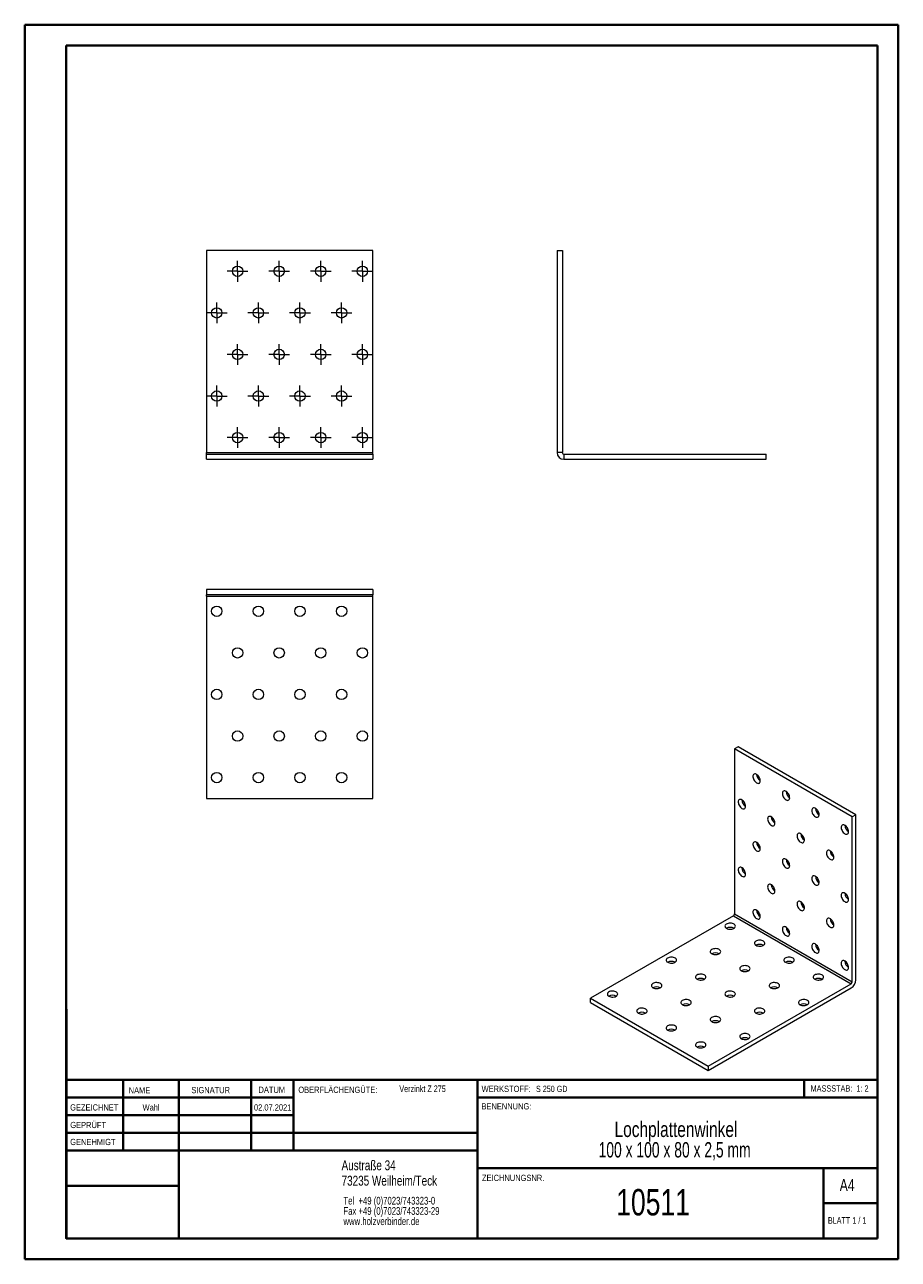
# Model space of a CAD drawing. Header units: millimetres. Extents: x 0 to 210, y 0 to 297.
import ezdxf

# ---------------------------------------------------------------- set-up
doc = ezdxf.new("R2010")
doc.units = ezdxf.units.MM
doc.styles.add('SLDTEXTSTYLE0', font='TXT', dxfattribs={"width": 0.75})
doc.styles.add('SLDTEXTSTYLE1', font='TXT', dxfattribs={"width": 0.681818})
doc.styles.add('SLDTEXTSTYLE2', font='TXT', dxfattribs={"width": 0.7})
doc.styles.add('SLDTEXTSTYLE3', font='TXT', dxfattribs={"width": 0.6875})
doc.styles.add('SLDTEXTSTYLE4', font='TXT', dxfattribs={"width": 0.673913})

# ---------------------------------------------------------------- blocks, each defined once
blk = doc.blocks.new('SW_NOTE_0')
at = {"color": 0, "linetype": 'Continuous', "lineweight": 0, "char_height": 1.8521, "attachment_point": 1, "style": 'SLDTEXTSTYLE0'}
for s, insert in [('Tel  +49 (0)7023/743323-0', (0, 2.39)), ('Fax +49 (0)7023/743323-29', (0, -0.08)), ('www.holzverbinder.de', (0, -2.55))]:
    blk.add_mtext(s, dxfattribs=dict(at, insert=insert))
blk = doc.blocks.new('SW_NOTE_1')
at = {"color": 0, "linetype": 'Continuous', "lineweight": 0, "char_height": 3.7042, "attachment_point": 2}
for s, insert, style in [('Lochplattenwinkel', (21.65, 4.77), 'SLDTEXTSTYLE0'), ('100 x 100 x 80 x 2,5 mm', (21.32, -0.16), 'SLDTEXTSTYLE4')]:
    blk.add_mtext(s, dxfattribs=dict(at, insert=insert, style=style))
blk = doc.blocks.new('SW_CENTERMARKSYMBOL_0')
at = {"color": 0, "linetype": 'Continuous', "lineweight": 0}
for p, q in [((-1.25, 0), (-2.5, 0)), ((0, 0), (-1.25, 0)), ((0, 1.25), (0, 2.5)), ((0, 0), (0, 1.25)), ((0, 0), (0, -1.25)), ((0, 0), (1.25, 0)), ((1.25, 0), (2.5, 0)), ((0, -1.25), (0, -2.5))]:
    blk.add_line(p, q, dxfattribs=at)
blk = doc.blocks.new('SW_CENTERMARKSYMBOL_1')
at = {"color": 0, "linetype": 'Continuous', "lineweight": 0}
for p, q in [((-1.25, 0), (-2.5, 0)), ((0, 0), (-1.25, 0)), ((0, 1.25), (0, 2.5)), ((0, 0), (0, 1.25)), ((0, 0), (0, -1.25)), ((0, 0), (1.25, 0)), ((1.25, 0), (2.5, 0)), ((0, -1.25), (0, -2.5))]:
    blk.add_line(p, q, dxfattribs=at)
blk = doc.blocks.new('SW_CENTERMARKSYMBOL_2')
at = {"color": 0, "linetype": 'Continuous', "lineweight": 0}
for p, q in [((-1.25, 0), (-2.5, 0)), ((0, 0), (-1.25, 0)), ((0, 1.25), (0, 2.5)), ((0, 0), (0, 1.25)), ((0, 0), (0, -1.25)), ((0, 0), (1.25, 0)), ((1.25, 0), (2.5, 0)), ((0, -1.25), (0, -2.5))]:
    blk.add_line(p, q, dxfattribs=at)
blk = doc.blocks.new('SW_CENTERMARKSYMBOL_3')
at = {"color": 0, "linetype": 'Continuous', "lineweight": 0}
for p, q in [((-1.25, 0), (-2.5, 0)), ((0, 0), (-1.25, 0)), ((0, 1.25), (0, 2.5)), ((0, 0), (0, 1.25)), ((0, 0), (0, -1.25)), ((0, 0), (1.25, 0)), ((1.25, 0), (2.5, 0)), ((0, -1.25), (0, -2.5))]:
    blk.add_line(p, q, dxfattribs=at)
blk = doc.blocks.new('SW_CENTERMARKSYMBOL_4')
at = {"color": 0, "linetype": 'Continuous', "lineweight": 0}
for p, q in [((-1.25, 0), (-2.5, 0)), ((0, 0), (-1.25, 0)), ((0, 1.25), (0, 2.5)), ((0, 0), (0, 1.25)), ((0, 0), (0, -1.25)), ((0, 0), (1.25, 0)), ((1.25, 0), (2.5, 0)), ((0, -1.25), (0, -2.5))]:
    blk.add_line(p, q, dxfattribs=at)
blk = doc.blocks.new('SW_CENTERMARKSYMBOL_5')
at = {"color": 0, "linetype": 'Continuous', "lineweight": 0}
for p, q in [((-1.25, 0), (-2.5, 0)), ((0, 0), (-1.25, 0)), ((0, 1.25), (0, 2.5)), ((0, 0), (0, 1.25)), ((0, 0), (0, -1.25)), ((0, 0), (1.25, 0)), ((1.25, 0), (2.5, 0)), ((0, -1.25), (0, -2.5))]:
    blk.add_line(p, q, dxfattribs=at)
blk = doc.blocks.new('SW_CENTERMARKSYMBOL_6')
at = {"color": 0, "linetype": 'Continuous', "lineweight": 0}
for p, q in [((-1.25, 0), (-2.5, 0)), ((0, 0), (-1.25, 0)), ((0, 1.25), (0, 2.5)), ((0, 0), (0, 1.25)), ((0, 0), (0, -1.25)), ((0, 0), (1.25, 0)), ((1.25, 0), (2.5, 0)), ((0, -1.25), (0, -2.5))]:
    blk.add_line(p, q, dxfattribs=at)
blk = doc.blocks.new('SW_CENTERMARKSYMBOL_7')
at = {"color": 0, "linetype": 'Continuous', "lineweight": 0}
for p, q in [((-1.25, 0), (-2.5, 0)), ((0, 0), (-1.25, 0)), ((0, 1.25), (0, 2.5)), ((0, 0), (0, 1.25)), ((0, 0), (0, -1.25)), ((0, 0), (1.25, 0)), ((1.25, 0), (2.5, 0)), ((0, -1.25), (0, -2.5))]:
    blk.add_line(p, q, dxfattribs=at)
blk = doc.blocks.new('SW_CENTERMARKSYMBOL_8')
at = {"color": 0, "linetype": 'Continuous', "lineweight": 0}
for p, q in [((-1.25, 0), (-2.5, 0)), ((0, 0), (-1.25, 0)), ((0, 1.25), (0, 2.5)), ((0, 0), (0, 1.25)), ((0, 0), (0, -1.25)), ((0, 0), (1.25, 0)), ((1.25, 0), (2.5, 0)), ((0, -1.25), (0, -2.5))]:
    blk.add_line(p, q, dxfattribs=at)
blk = doc.blocks.new('SW_CENTERMARKSYMBOL_9')
at = {"color": 0, "linetype": 'Continuous', "lineweight": 0}
for p, q in [((-1.25, 0), (-2.5, 0)), ((0, 0), (-1.25, 0)), ((0, 1.25), (0, 2.5)), ((0, 0), (0, 1.25)), ((0, 0), (0, -1.25)), ((0, 0), (1.25, 0)), ((1.25, 0), (2.5, 0)), ((0, -1.25), (0, -2.5))]:
    blk.add_line(p, q, dxfattribs=at)
blk = doc.blocks.new('SW_CENTERMARKSYMBOL_10')
at = {"color": 0, "linetype": 'Continuous', "lineweight": 0}
for p, q in [((-1.25, 0), (-2.5, 0)), ((0, 0), (-1.25, 0)), ((0, 1.25), (0, 2.5)), ((0, 0), (0, 1.25)), ((0, 0), (0, -1.25)), ((0, 0), (1.25, 0)), ((1.25, 0), (2.5, 0)), ((0, -1.25), (0, -2.5))]:
    blk.add_line(p, q, dxfattribs=at)
blk = doc.blocks.new('SW_CENTERMARKSYMBOL_11')
at = {"color": 0, "linetype": 'Continuous', "lineweight": 0}
for p, q in [((-1.25, 0), (-2.5, 0)), ((0, 0), (-1.25, 0)), ((0, 1.25), (0, 2.5)), ((0, 0), (0, 1.25)), ((0, 0), (0, -1.25)), ((0, 0), (1.25, 0)), ((1.25, 0), (2.5, 0)), ((0, -1.25), (0, -2.5))]:
    blk.add_line(p, q, dxfattribs=at)
blk = doc.blocks.new('SW_CENTERMARKSYMBOL_12')
at = {"color": 0, "linetype": 'Continuous', "lineweight": 0}
for p, q in [((-1.25, 0), (-2.5, 0)), ((0, 0), (-1.25, 0)), ((0, 1.25), (0, 2.5)), ((0, 0), (0, 1.25)), ((0, 0), (0, -1.25)), ((0, 0), (1.25, 0)), ((1.25, 0), (2.5, 0)), ((0, -1.25), (0, -2.5))]:
    blk.add_line(p, q, dxfattribs=at)
blk = doc.blocks.new('SW_CENTERMARKSYMBOL_13')
at = {"color": 0, "linetype": 'Continuous', "lineweight": 0}
for p, q in [((-1.25, 0), (-2.5, 0)), ((0, 0), (-1.25, 0)), ((0, 1.25), (0, 2.5)), ((0, 0), (0, 1.25)), ((0, 0), (0, -1.25)), ((0, 0), (1.25, 0)), ((1.25, 0), (2.5, 0)), ((0, -1.25), (0, -2.5))]:
    blk.add_line(p, q, dxfattribs=at)
blk = doc.blocks.new('SW_CENTERMARKSYMBOL_14')
at = {"color": 0, "linetype": 'Continuous', "lineweight": 0}
for p, q in [((-1.25, 0), (-2.5, 0)), ((0, 0), (-1.25, 0)), ((0, 1.25), (0, 2.5)), ((0, 0), (0, 1.25)), ((0, 0), (0, -1.25)), ((0, 0), (1.25, 0)), ((1.25, 0), (2.5, 0)), ((0, -1.25), (0, -2.5))]:
    blk.add_line(p, q, dxfattribs=at)
blk = doc.blocks.new('SW_CENTERMARKSYMBOL_15')
at = {"color": 0, "linetype": 'Continuous', "lineweight": 0}
for p, q in [((-1.25, 0), (-2.5, 0)), ((0, 0), (-1.25, 0)), ((0, 1.25), (0, 2.5)), ((0, 0), (0, 1.25)), ((0, 0), (0, -1.25)), ((0, 0), (1.25, 0)), ((1.25, 0), (2.5, 0)), ((0, -1.25), (0, -2.5))]:
    blk.add_line(p, q, dxfattribs=at)
blk = doc.blocks.new('SW_CENTERMARKSYMBOL_16')
at = {"color": 0, "linetype": 'Continuous', "lineweight": 0}
for p, q in [((-1.25, 0), (-2.5, 0)), ((0, 0), (-1.25, 0)), ((0, 1.25), (0, 2.5)), ((0, 0), (0, 1.25)), ((0, 0), (0, -1.25)), ((0, 0), (1.25, 0)), ((1.25, 0), (2.5, 0)), ((0, -1.25), (0, -2.5))]:
    blk.add_line(p, q, dxfattribs=at)
blk = doc.blocks.new('SW_CENTERMARKSYMBOL_17')
at = {"color": 0, "linetype": 'Continuous', "lineweight": 0}
for p, q in [((-1.25, 0), (-2.5, 0)), ((0, 0), (-1.25, 0)), ((0, 1.25), (0, 2.5)), ((0, 0), (0, 1.25)), ((0, 0), (0, -1.25)), ((0, 0), (1.25, 0)), ((1.25, 0), (2.5, 0)), ((0, -1.25), (0, -2.5))]:
    blk.add_line(p, q, dxfattribs=at)
blk = doc.blocks.new('SW_CENTERMARKSYMBOL_18')
at = {"color": 0, "linetype": 'Continuous', "lineweight": 0}
for p, q in [((-1.25, 0), (-2.5, 0)), ((0, 0), (-1.25, 0)), ((0, 1.25), (0, 2.5)), ((0, 0), (0, 1.25)), ((0, 0), (0, -1.25)), ((0, 0), (1.25, 0)), ((1.25, 0), (2.5, 0)), ((0, -1.25), (0, -2.5))]:
    blk.add_line(p, q, dxfattribs=at)
blk = doc.blocks.new('SW_CENTERMARKSYMBOL_19')
at = {"color": 0, "linetype": 'Continuous', "lineweight": 0}
for p, q in [((-1.25, 0), (-2.5, 0)), ((0, 0), (-1.25, 0)), ((0, 1.25), (0, 2.5)), ((0, 0), (0, 1.25)), ((0, 0), (0, -1.25)), ((0, 0), (1.25, 0)), ((1.25, 0), (2.5, 0)), ((0, -1.25), (0, -2.5))]:
    blk.add_line(p, q, dxfattribs=at)

msp = doc.modelspace()

# ---------------------------------------------------------------- linework, layer by layer
at = {"color": 7, "linetype": 'Continuous', "lineweight": 40}
for p, q in [((0.08, 0.21), (0.08, 297.21)), ((0.08, 297.21), (210.08, 297.21)), ((210.08, 0.21), (210.08, 297.21)), ((210.08, 292.21), (210.08, 297.21)), ((10.08, 292.21), (205.08, 292.21)), ((10.08, 5.21), (10.08, 292.21)), ((205.08, 5.21), (205.08, 292.21)), ((10.11, 60.37), (10.11, 5.12)), ((205.08, 43.37), (10.11, 43.37)), ((23.71, 43.37), (23.71, 26.37)), ((37.1, 43.37), (37.1, 5.12)), ((54.51, 43.37), (54.51, 26.37)), ((64.71, 26.37), (64.71, 43.37)), ((108.91, 43.37), (108.91, 5.12)), ((187.47, 39.12), (187.47, 43.37)), ((64.71, 39.1), (10.11, 39.1)), ((205.08, 39.12), (108.91, 39.12)), ((64.71, 34.87), (10.11, 34.87)), ((108.91, 30.62), (10.11, 30.62)), ((108.91, 26.37), (10.11, 26.37)), ((108.91, 22.12), (205.08, 22.12)), ((192.08, 5.21), (192.08, 22.21)), ((37.1, 17.87), (10.11, 17.87)), ((10.11, 13.71), (10.08, 13.71)), ((205.08, 13.71), (192.08, 13.71)), ((10.11, 9.46), (10.08, 9.46)), ((10.08, 5.21), (205.08, 5.21)), ((205.08, 5.21), (180.99, 5.21)), ((0.08, 0.21), (210.08, 0.21))]:
    msp.add_line(p, q, dxfattribs=at)
at = {"color": 7, "linetype": 'Continuous', "lineweight": 15}
for p, q in [((83.75, 242.89), (43.75, 242.89)), ((43.75, 242.89), (43.75, 194.28)), ((83.75, 194.28), (83.75, 242.89)), ((128.07, 242.89), (129.32, 242.89)), ((128.07, 242.89), (128.07, 194.28)), ((129.32, 242.89), (129.32, 194.28)), ((43.75, 194.28), (83.75, 194.28)), ((43.75, 193.91), (43.75, 194.28)), ((43.75, 192.66), (43.75, 193.91)), ((43.75, 193.91), (83.75, 193.91)), ((83.75, 193.91), (83.75, 194.28)), ((83.75, 193.91), (83.75, 192.66)), ((129.32, 194.28), (128.07, 194.28)), ((129.68, 193.91), (129.68, 192.66)), ((129.68, 193.91), (178.3, 193.91)), ((178.3, 192.66), (178.3, 193.91)), ((43.75, 192.66), (83.75, 192.66)), ((129.68, 192.66), (178.3, 192.66)), ((83.75, 161.33), (43.75, 161.33)), ((43.75, 161.33), (43.75, 160.08)), ((83.75, 161.33), (83.75, 160.08)), ((83.75, 160.08), (43.75, 160.08)), ((43.75, 159.72), (43.75, 160.08)), ((43.75, 159.72), (83.75, 159.72)), ((43.75, 159.72), (43.75, 111.1)), ((83.75, 159.72), (83.75, 160.08)), ((83.75, 111.1), (83.75, 159.72)), ((171.6, 123.5), (170.71, 122.99)), ((170.71, 122.99), (170.71, 83.29)), ((199, 106.66), (170.71, 122.99)), ((199.88, 107.17), (171.6, 123.5)), ((43.75, 111.1), (83.75, 111.1)), ((199.88, 107.17), (199, 106.66)), ((199.88, 67.48), (199.88, 107.17)), ((199, 66.97), (199, 106.66)), ((170.71, 83.29), (199, 66.97)), ((170.45, 82.84), (136.08, 63)), ((170.45, 82.84), (198.74, 66.51)), ((164.36, 46.67), (198.74, 66.51)), ((164.36, 45.65), (198.74, 65.49)), ((136.08, 63), (164.36, 46.67)), ((136.08, 61.98), (136.08, 63)), ((136.08, 61.98), (164.36, 45.65)), ((164.36, 46.67), (164.36, 45.65))]:
    msp.add_line(p, q, dxfattribs=at)
at = {"color": 7, "linetype": 'Continuous', "lineweight": 0}
for p, q in [((64.71, 39.12), (10.11, 39.12)), ((23.71, 5.21), (23.71, 5.12)), ((54.51, 5.21), (54.51, 5.12))]:
    msp.add_line(p, q, dxfattribs=at)
at = {"color": 7, "linetype": 'Continuous', "lineweight": 15, "flags": 128}
for points in [[(176.02, 114.82), (176.21, 114.74), (176.39, 114.7), (176.55, 114.72), (176.69, 114.79), (176.8, 114.91), (176.87, 115.08), (176.9, 115.28), (176.89, 115.51), (176.84, 115.75), (176.75, 115.99), (176.63, 116.23), (176.47, 116.46), (176.3, 116.65), (176.11, 116.8), (175.92, 116.91), (175.74, 116.97), (175.56, 116.98), (175.41, 116.94), (175.29, 116.84), (175.2, 116.7), (175.15, 116.51), (175.14, 116.3), (175.17, 116.06), (175.24, 115.82), (175.34, 115.57), (175.48, 115.34), (175.65, 115.13), (175.83, 114.96), (176.02, 114.82)], [(183.09, 110.74), (183.28, 110.66), (183.46, 110.62), (183.62, 110.64), (183.76, 110.71), (183.87, 110.83), (183.94, 111), (183.97, 111.2), (183.96, 111.42), (183.91, 111.67), (183.82, 111.91), (183.7, 112.15), (183.54, 112.37), (183.37, 112.57), (183.18, 112.72), (182.99, 112.83), (182.81, 112.89), (182.63, 112.9), (182.48, 112.85), (182.36, 112.76), (182.27, 112.61), (182.22, 112.43), (182.21, 112.22), (182.24, 111.98), (182.31, 111.73), (182.42, 111.49), (182.55, 111.26), (182.72, 111.05), (182.9, 110.87), (183.09, 110.74)], [(172.48, 108.7), (172.67, 108.61), (172.85, 108.58), (173.02, 108.6), (173.16, 108.67), (173.26, 108.79), (173.33, 108.95), (173.36, 109.15), (173.35, 109.38), (173.3, 109.62), (173.21, 109.87), (173.09, 110.11), (172.94, 110.33), (172.76, 110.52), (172.58, 110.68), (172.39, 110.79), (172.2, 110.85), (172.03, 110.86), (171.87, 110.81), (171.75, 110.71), (171.66, 110.57), (171.61, 110.39), (171.6, 110.17), (171.63, 109.94), (171.7, 109.69), (171.81, 109.45), (171.95, 109.22), (172.11, 109.01), (172.29, 108.83), (172.48, 108.7)], [(190.16, 106.66), (190.35, 106.57), (190.53, 106.54), (190.69, 106.56), (190.83, 106.63), (190.94, 106.75), (191.01, 106.91), (191.04, 107.11), (191.03, 107.34), (190.98, 107.58), (190.89, 107.83), (190.77, 108.07), (190.62, 108.29), (190.44, 108.48), (190.26, 108.64), (190.06, 108.75), (189.88, 108.81), (189.7, 108.82), (189.55, 108.77), (189.43, 108.67), (189.34, 108.53), (189.29, 108.35), (189.28, 108.13), (189.31, 107.9), (189.38, 107.65), (189.49, 107.41), (189.63, 107.18), (189.79, 106.97), (189.97, 106.79), (190.16, 106.66)], [(179.55, 104.62), (179.74, 104.53), (179.92, 104.5), (180.09, 104.52), (180.23, 104.59), (180.33, 104.71), (180.41, 104.87), (180.44, 105.07), (180.43, 105.3), (180.37, 105.54), (180.28, 105.79), (180.16, 106.03), (180.01, 106.25), (179.84, 106.44), (179.65, 106.6), (179.46, 106.71), (179.27, 106.77), (179.1, 106.77), (178.95, 106.73), (178.82, 106.63), (178.73, 106.49), (178.68, 106.31), (178.67, 106.09), (178.7, 105.86), (178.77, 105.61), (178.88, 105.37), (179.02, 105.13), (179.18, 104.93), (179.36, 104.75), (179.55, 104.62)], [(197.23, 102.58), (197.42, 102.49), (197.6, 102.46), (197.77, 102.48), (197.9, 102.55), (198.01, 102.67), (198.08, 102.83), (198.11, 103.03), (198.1, 103.26), (198.05, 103.5), (197.96, 103.75), (197.84, 103.99), (197.69, 104.21), (197.51, 104.4), (197.33, 104.56), (197.14, 104.67), (196.95, 104.73), (196.78, 104.74), (196.62, 104.69), (196.5, 104.59), (196.41, 104.45), (196.36, 104.27), (196.35, 104.05), (196.38, 103.82), (196.45, 103.57), (196.56, 103.33), (196.7, 103.09), (196.86, 102.89), (197.04, 102.71), (197.23, 102.58)], [(186.62, 100.53), (186.81, 100.45), (187, 100.41), (187.16, 100.43), (187.3, 100.51), (187.41, 100.63), (187.48, 100.79), (187.51, 100.99), (187.5, 101.22), (187.45, 101.46), (187.36, 101.71), (187.23, 101.95), (187.08, 102.17), (186.91, 102.36), (186.72, 102.51), (186.53, 102.62), (186.34, 102.69), (186.17, 102.69), (186.02, 102.65), (185.89, 102.55), (185.8, 102.41), (185.75, 102.22), (185.74, 102.01), (185.77, 101.77), (185.84, 101.53), (185.95, 101.28), (186.09, 101.05), (186.25, 100.84), (186.43, 100.67), (186.62, 100.53)], [(176.02, 98.49), (176.21, 98.41), (176.39, 98.37), (176.55, 98.39), (176.69, 98.46), (176.8, 98.58), (176.87, 98.75), (176.9, 98.95), (176.89, 99.17), (176.84, 99.42), (176.75, 99.66), (176.63, 99.9), (176.47, 100.12), (176.3, 100.32), (176.11, 100.47), (175.92, 100.58), (175.74, 100.64), (175.56, 100.65), (175.41, 100.6), (175.29, 100.51), (175.2, 100.36), (175.15, 100.18), (175.14, 99.97), (175.17, 99.73), (175.24, 99.49), (175.34, 99.24), (175.48, 99.01), (175.65, 98.8), (175.83, 98.63), (176.02, 98.49)], [(193.7, 96.45), (193.89, 96.37), (194.07, 96.33), (194.23, 96.35), (194.37, 96.42), (194.48, 96.54), (194.55, 96.71), (194.58, 96.91), (194.57, 97.13), (194.52, 97.38), (194.43, 97.62), (194.3, 97.86), (194.15, 98.08), (193.98, 98.28), (193.79, 98.43), (193.6, 98.54), (193.41, 98.6), (193.24, 98.61), (193.09, 98.56), (192.96, 98.47), (192.87, 98.32), (192.82, 98.14), (192.81, 97.93), (192.84, 97.69), (192.91, 97.45), (193.02, 97.2), (193.16, 96.97), (193.32, 96.76), (193.51, 96.59), (193.7, 96.45)], [(183.09, 94.41), (183.28, 94.32), (183.46, 94.29), (183.62, 94.31), (183.76, 94.38), (183.87, 94.5), (183.94, 94.67), (183.97, 94.87), (183.96, 95.09), (183.91, 95.33), (183.82, 95.58), (183.7, 95.82), (183.54, 96.04), (183.37, 96.24), (183.18, 96.39), (182.99, 96.5), (182.81, 96.56), (182.63, 96.57), (182.48, 96.52), (182.36, 96.43), (182.27, 96.28), (182.22, 96.1), (182.21, 95.88), (182.24, 95.65), (182.31, 95.4), (182.42, 95.16), (182.55, 94.93), (182.72, 94.72), (182.9, 94.54), (183.09, 94.41)], [(172.48, 92.37), (172.67, 92.28), (172.85, 92.25), (173.02, 92.27), (173.16, 92.34), (173.26, 92.46), (173.33, 92.62), (173.36, 92.82), (173.35, 93.05), (173.3, 93.29), (173.21, 93.54), (173.09, 93.78), (172.94, 94), (172.76, 94.19), (172.58, 94.35), (172.39, 94.46), (172.2, 94.52), (172.03, 94.53), (171.87, 94.48), (171.75, 94.38), (171.66, 94.24), (171.61, 94.06), (171.6, 93.84), (171.63, 93.61), (171.7, 93.36), (171.81, 93.12), (171.95, 92.88), (172.11, 92.68), (172.29, 92.5), (172.48, 92.37)], [(190.16, 90.33), (190.35, 90.24), (190.53, 90.21), (190.69, 90.23), (190.83, 90.3), (190.94, 90.42), (191.01, 90.58), (191.04, 90.78), (191.03, 91.01), (190.98, 91.25), (190.89, 91.5), (190.77, 91.74), (190.62, 91.96), (190.44, 92.15), (190.26, 92.31), (190.06, 92.42), (189.88, 92.48), (189.7, 92.49), (189.55, 92.44), (189.43, 92.34), (189.34, 92.2), (189.29, 92.02), (189.28, 91.8), (189.31, 91.57), (189.38, 91.32), (189.49, 91.08), (189.63, 90.84), (189.79, 90.64), (189.97, 90.46), (190.16, 90.33)], [(179.55, 88.29), (179.74, 88.2), (179.92, 88.17), (180.09, 88.18), (180.23, 88.26), (180.33, 88.38), (180.41, 88.54), (180.44, 88.74), (180.43, 88.97), (180.37, 89.21), (180.28, 89.46), (180.16, 89.7), (180.01, 89.92), (179.84, 90.11), (179.65, 90.27), (179.46, 90.38), (179.27, 90.44), (179.1, 90.44), (178.95, 90.4), (178.82, 90.3), (178.73, 90.16), (178.68, 89.97), (178.67, 89.76), (178.7, 89.52), (178.77, 89.28), (178.88, 89.03), (179.02, 88.8), (179.18, 88.59), (179.36, 88.42), (179.55, 88.29)], [(186.62, 84.2), (186.81, 84.12), (187, 84.08), (187.16, 84.1), (187.3, 84.17), (187.41, 84.3), (187.48, 84.46), (187.51, 84.66), (187.5, 84.89), (187.45, 85.13), (187.36, 85.37), (187.23, 85.61), (187.08, 85.84), (186.91, 86.03), (186.72, 86.18), (186.53, 86.29), (186.34, 86.35), (186.17, 86.36), (186.02, 86.32), (185.89, 86.22), (185.8, 86.08), (185.75, 85.89), (185.74, 85.68), (185.77, 85.44), (185.84, 85.2), (185.95, 84.95), (186.09, 84.72), (186.25, 84.51), (186.43, 84.34), (186.62, 84.2)], [(197.23, 86.25), (197.42, 86.16), (197.6, 86.13), (197.77, 86.15), (197.9, 86.22), (198.01, 86.34), (198.08, 86.5), (198.11, 86.7), (198.1, 86.93), (198.05, 87.17), (197.96, 87.42), (197.84, 87.66), (197.69, 87.88), (197.51, 88.07), (197.33, 88.23), (197.14, 88.34), (196.95, 88.4), (196.78, 88.4), (196.62, 88.36), (196.5, 88.26), (196.41, 88.12), (196.36, 87.94), (196.35, 87.72), (196.38, 87.49), (196.45, 87.24), (196.56, 86.99), (196.7, 86.76), (196.86, 86.55), (197.04, 86.38), (197.23, 86.25)], [(176.02, 82.16), (176.21, 82.08), (176.39, 82.04), (176.55, 82.06), (176.69, 82.13), (176.8, 82.25), (176.87, 82.42), (176.9, 82.62), (176.89, 82.84), (176.84, 83.09), (176.75, 83.33), (176.63, 83.57), (176.47, 83.79), (176.3, 83.99), (176.11, 84.14), (175.92, 84.25), (175.74, 84.31), (175.56, 84.32), (175.41, 84.27), (175.29, 84.18), (175.2, 84.03), (175.15, 83.85), (175.14, 83.64), (175.17, 83.4), (175.24, 83.15), (175.34, 82.91), (175.48, 82.68), (175.65, 82.47), (175.83, 82.29), (176.02, 82.16)], [(168.78, 79.84), (168.99, 79.74), (169.24, 79.67), (169.5, 79.63), (169.77, 79.63), (170.03, 79.66), (170.28, 79.72), (170.5, 79.81), (170.68, 79.93), (170.82, 80.06), (170.9, 80.21), (170.92, 80.37), (170.88, 80.52), (170.79, 80.67), (170.64, 80.8), (170.45, 80.91), (170.22, 80.99), (169.97, 81.05), (169.7, 81.07), (169.43, 81.06), (169.17, 81.01), (168.94, 80.93), (168.74, 80.83), (168.58, 80.7), (168.47, 80.56), (168.42, 80.41), (168.43, 80.25), (168.49, 80.1), (168.61, 79.96), (168.78, 79.84)], [(183.09, 78.08), (183.28, 77.99), (183.46, 77.96), (183.62, 77.98), (183.76, 78.05), (183.87, 78.17), (183.94, 78.34), (183.97, 78.54), (183.96, 78.76), (183.91, 79), (183.82, 79.25), (183.7, 79.49), (183.54, 79.71), (183.37, 79.9), (183.18, 80.06), (182.99, 80.17), (182.81, 80.23), (182.63, 80.24), (182.48, 80.19), (182.36, 80.1), (182.27, 79.95), (182.22, 79.77), (182.21, 79.55), (182.24, 79.32), (182.31, 79.07), (182.42, 78.83), (182.55, 78.6), (182.72, 78.39), (182.9, 78.21), (183.09, 78.08)], [(193.7, 80.12), (193.89, 80.04), (194.07, 80), (194.23, 80.02), (194.37, 80.09), (194.48, 80.21), (194.55, 80.38), (194.58, 80.58), (194.57, 80.8), (194.52, 81.05), (194.43, 81.29), (194.3, 81.53), (194.15, 81.75), (193.98, 81.95), (193.79, 82.1), (193.6, 82.21), (193.41, 82.27), (193.24, 82.28), (193.09, 82.23), (192.96, 82.14), (192.87, 81.99), (192.82, 81.81), (192.81, 81.6), (192.84, 81.36), (192.91, 81.11), (193.02, 80.87), (193.16, 80.64), (193.32, 80.43), (193.51, 80.26), (193.7, 80.12)], [(165.25, 73.71), (165.46, 73.62), (165.7, 73.55), (165.96, 73.51), (166.23, 73.51), (166.5, 73.53), (166.75, 73.6), (166.97, 73.69), (167.15, 73.8), (167.28, 73.94), (167.36, 74.09), (167.38, 74.24), (167.34, 74.4), (167.25, 74.54), (167.11, 74.68), (166.92, 74.79), (166.69, 74.87), (166.43, 74.92), (166.17, 74.95), (165.9, 74.93), (165.64, 74.89), (165.4, 74.81), (165.2, 74.71), (165.04, 74.58), (164.94, 74.44), (164.89, 74.28), (164.89, 74.13), (164.96, 73.98), (165.08, 73.84), (165.25, 73.71)], [(175.85, 75.76), (176.07, 75.66), (176.31, 75.59), (176.57, 75.55), (176.84, 75.55), (177.11, 75.58), (177.35, 75.64), (177.57, 75.73), (177.75, 75.84), (177.89, 75.98), (177.97, 76.13), (177.99, 76.28), (177.95, 76.44), (177.86, 76.59), (177.71, 76.72), (177.52, 76.83), (177.29, 76.91), (177.04, 76.97), (176.77, 76.99), (176.5, 76.97), (176.24, 76.93), (176.01, 76.85), (175.81, 76.75), (175.65, 76.62), (175.54, 76.48), (175.49, 76.32), (175.5, 76.17), (175.57, 76.02), (175.69, 75.88), (175.85, 75.76)], [(190.16, 74), (190.35, 73.91), (190.53, 73.88), (190.69, 73.9), (190.83, 73.97), (190.94, 74.09), (191.01, 74.25), (191.04, 74.45), (191.03, 74.68), (190.98, 74.92), (190.89, 75.17), (190.77, 75.41), (190.62, 75.63), (190.44, 75.82), (190.26, 75.98), (190.06, 76.09), (189.88, 76.15), (189.7, 76.16), (189.55, 76.11), (189.43, 76.01), (189.34, 75.87), (189.29, 75.69), (189.28, 75.47), (189.31, 75.24), (189.38, 74.99), (189.49, 74.75), (189.63, 74.51), (189.79, 74.31), (189.97, 74.13), (190.16, 74)], [(154.64, 71.67), (154.85, 71.58), (155.09, 71.51), (155.36, 71.47), (155.63, 71.46), (155.89, 71.49), (156.14, 71.56), (156.36, 71.65), (156.54, 71.76), (156.67, 71.9), (156.75, 72.05), (156.77, 72.2), (156.74, 72.36), (156.65, 72.5), (156.5, 72.64), (156.31, 72.75), (156.08, 72.83), (155.83, 72.88), (155.56, 72.9), (155.29, 72.89), (155.03, 72.85), (154.8, 72.77), (154.59, 72.67), (154.44, 72.54), (154.33, 72.4), (154.28, 72.24), (154.29, 72.09), (154.35, 71.93), (154.47, 71.79), (154.64, 71.67)], [(182.93, 71.67), (183.14, 71.58), (183.38, 71.51), (183.64, 71.47), (183.91, 71.46), (184.18, 71.49), (184.42, 71.56), (184.64, 71.65), (184.82, 71.76), (184.96, 71.9), (185.04, 72.05), (185.06, 72.2), (185.02, 72.36), (184.93, 72.5), (184.78, 72.64), (184.59, 72.75), (184.36, 72.83), (184.11, 72.88), (183.84, 72.9), (183.57, 72.89), (183.32, 72.85), (183.08, 72.77), (182.88, 72.67), (182.72, 72.54), (182.61, 72.4), (182.56, 72.24), (182.57, 72.09), (182.64, 71.93), (182.76, 71.79), (182.93, 71.67)], [(197.23, 69.92), (197.42, 69.83), (197.6, 69.8), (197.77, 69.81), (197.9, 69.89), (198.01, 70.01), (198.08, 70.17), (198.11, 70.37), (198.1, 70.6), (198.05, 70.84), (197.96, 71.09), (197.84, 71.33), (197.69, 71.55), (197.51, 71.74), (197.33, 71.9), (197.14, 72.01), (196.95, 72.07), (196.78, 72.07), (196.62, 72.03), (196.5, 71.93), (196.41, 71.79), (196.36, 71.6), (196.35, 71.39), (196.38, 71.15), (196.45, 70.91), (196.56, 70.66), (196.7, 70.43), (196.86, 70.22), (197.04, 70.05), (197.23, 69.92)], [(161.71, 67.59), (161.92, 67.49), (162.17, 67.42), (162.43, 67.39), (162.7, 67.38), (162.96, 67.41), (163.21, 67.47), (163.43, 67.56), (163.61, 67.68), (163.74, 67.82), (163.82, 67.97), (163.85, 68.12), (163.81, 68.28), (163.72, 68.42), (163.57, 68.55), (163.38, 68.66), (163.15, 68.75), (162.9, 68.8), (162.63, 68.82), (162.36, 68.81), (162.1, 68.76), (161.87, 68.69), (161.67, 68.58), (161.51, 68.46), (161.4, 68.31), (161.35, 68.16), (161.36, 68), (161.42, 67.85), (161.54, 67.71), (161.71, 67.59)], [(172.32, 69.63), (172.53, 69.53), (172.77, 69.46), (173.03, 69.43), (173.3, 69.42), (173.57, 69.45), (173.82, 69.51), (174.04, 69.61), (174.22, 69.72), (174.35, 69.86), (174.43, 70.01), (174.45, 70.16), (174.42, 70.32), (174.32, 70.46), (174.18, 70.59), (173.99, 70.7), (173.76, 70.79), (173.5, 70.84), (173.24, 70.86), (172.97, 70.85), (172.71, 70.81), (172.47, 70.73), (172.27, 70.62), (172.11, 70.5), (172.01, 70.35), (171.96, 70.2), (171.96, 70.04), (172.03, 69.89), (172.15, 69.75), (172.32, 69.63)], [(190, 67.59), (190.21, 67.49), (190.45, 67.42), (190.71, 67.39), (190.98, 67.38), (191.25, 67.41), (191.5, 67.47), (191.72, 67.56), (191.9, 67.68), (192.03, 67.82), (192.11, 67.97), (192.13, 68.12), (192.09, 68.28), (192, 68.42), (191.85, 68.55), (191.66, 68.66), (191.44, 68.75), (191.18, 68.8), (190.91, 68.82), (190.65, 68.81), (190.39, 68.76), (190.15, 68.69), (189.95, 68.58), (189.79, 68.46), (189.69, 68.31), (189.63, 68.16), (189.64, 68), (189.71, 67.85), (189.83, 67.71), (190, 67.59)], [(151.11, 65.55), (151.32, 65.45), (151.56, 65.38), (151.82, 65.35), (152.09, 65.34), (152.36, 65.37), (152.6, 65.43), (152.82, 65.52), (153.01, 65.64), (153.14, 65.78), (153.22, 65.92), (153.24, 66.08), (153.2, 66.23), (153.11, 66.38), (152.96, 66.51), (152.77, 66.62), (152.55, 66.71), (152.29, 66.76), (152.02, 66.78), (151.75, 66.77), (151.5, 66.72), (151.26, 66.65), (151.06, 66.54), (150.9, 66.42), (150.79, 66.27), (150.74, 66.12), (150.75, 65.96), (150.82, 65.81), (150.94, 65.67), (151.11, 65.55)], [(179.39, 65.55), (179.6, 65.45), (179.84, 65.38), (180.11, 65.35), (180.38, 65.34), (180.64, 65.37), (180.89, 65.43), (181.11, 65.52), (181.29, 65.64), (181.42, 65.78), (181.5, 65.92), (181.52, 66.08), (181.49, 66.23), (181.39, 66.38), (181.25, 66.51), (181.06, 66.62), (180.83, 66.71), (180.58, 66.76), (180.31, 66.78), (180.04, 66.77), (179.78, 66.72), (179.54, 66.65), (179.34, 66.54), (179.19, 66.42), (179.08, 66.27), (179.03, 66.12), (179.04, 65.96), (179.1, 65.81), (179.22, 65.67), (179.39, 65.55)], [(140.5, 63.51), (140.71, 63.41), (140.95, 63.34), (141.21, 63.3), (141.48, 63.3), (141.75, 63.33), (142, 63.39), (142.22, 63.48), (142.4, 63.6), (142.53, 63.73), (142.61, 63.88), (142.63, 64.04), (142.6, 64.19), (142.5, 64.34), (142.36, 64.47), (142.17, 64.58), (141.94, 64.67), (141.68, 64.72), (141.42, 64.74), (141.15, 64.73), (140.89, 64.68), (140.65, 64.61), (140.45, 64.5), (140.3, 64.37), (140.19, 64.23), (140.14, 64.08), (140.14, 63.92), (140.21, 63.77), (140.33, 63.63), (140.5, 63.51)], [(158.18, 61.47), (158.39, 61.37), (158.63, 61.3), (158.89, 61.26), (159.16, 61.26), (159.43, 61.29), (159.68, 61.35), (159.9, 61.44), (160.08, 61.56), (160.21, 61.69), (160.29, 61.84), (160.31, 62), (160.27, 62.15), (160.18, 62.3), (160.04, 62.43), (159.84, 62.54), (159.62, 62.62), (159.36, 62.68), (159.09, 62.7), (158.83, 62.69), (158.57, 62.64), (158.33, 62.56), (158.13, 62.46), (157.97, 62.33), (157.87, 62.19), (157.81, 62.04), (157.82, 61.88), (157.89, 61.73), (158.01, 61.59), (158.18, 61.47)], [(168.78, 63.51), (168.99, 63.41), (169.24, 63.34), (169.5, 63.3), (169.77, 63.3), (170.03, 63.33), (170.28, 63.39), (170.5, 63.48), (170.68, 63.6), (170.82, 63.73), (170.9, 63.88), (170.92, 64.04), (170.88, 64.19), (170.79, 64.34), (170.64, 64.47), (170.45, 64.58), (170.22, 64.67), (169.97, 64.72), (169.7, 64.74), (169.43, 64.73), (169.17, 64.68), (168.94, 64.61), (168.74, 64.5), (168.58, 64.37), (168.47, 64.23), (168.42, 64.08), (168.43, 63.92), (168.49, 63.77), (168.61, 63.63), (168.78, 63.51)], [(186.46, 61.47), (186.67, 61.37), (186.91, 61.3), (187.18, 61.26), (187.45, 61.26), (187.71, 61.29), (187.96, 61.35), (188.18, 61.44), (188.36, 61.56), (188.49, 61.69), (188.57, 61.84), (188.59, 62), (188.56, 62.15), (188.46, 62.3), (188.32, 62.43), (188.13, 62.54), (187.9, 62.62), (187.65, 62.68), (187.38, 62.7), (187.11, 62.69), (186.85, 62.64), (186.62, 62.56), (186.41, 62.46), (186.26, 62.33), (186.15, 62.19), (186.1, 62.04), (186.11, 61.88), (186.17, 61.73), (186.29, 61.59), (186.46, 61.47)], [(147.57, 59.43), (147.78, 59.33), (148.02, 59.26), (148.29, 59.22), (148.56, 59.22), (148.82, 59.25), (149.07, 59.31), (149.29, 59.4), (149.47, 59.52), (149.6, 59.65), (149.68, 59.8), (149.7, 59.96), (149.67, 60.11), (149.57, 60.26), (149.43, 60.39), (149.24, 60.5), (149.01, 60.58), (148.76, 60.64), (148.49, 60.66), (148.22, 60.65), (147.96, 60.6), (147.72, 60.52), (147.52, 60.42), (147.37, 60.29), (147.26, 60.15), (147.21, 60), (147.22, 59.84), (147.28, 59.69), (147.4, 59.55), (147.57, 59.43)], [(175.85, 59.43), (176.07, 59.33), (176.31, 59.26), (176.57, 59.22), (176.84, 59.22), (177.11, 59.25), (177.35, 59.31), (177.57, 59.4), (177.75, 59.52), (177.89, 59.65), (177.97, 59.8), (177.99, 59.96), (177.95, 60.11), (177.86, 60.26), (177.71, 60.39), (177.52, 60.5), (177.29, 60.58), (177.04, 60.64), (176.77, 60.66), (176.5, 60.65), (176.24, 60.6), (176.01, 60.52), (175.81, 60.42), (175.65, 60.29), (175.54, 60.15), (175.49, 60), (175.5, 59.84), (175.57, 59.69), (175.69, 59.55), (175.85, 59.43)], [(154.64, 55.34), (154.85, 55.25), (155.09, 55.18), (155.36, 55.14), (155.63, 55.14), (155.89, 55.17), (156.14, 55.23), (156.36, 55.32), (156.54, 55.43), (156.67, 55.57), (156.75, 55.72), (156.77, 55.87), (156.74, 56.03), (156.65, 56.18), (156.5, 56.31), (156.31, 56.42), (156.08, 56.5), (155.83, 56.56), (155.56, 56.58), (155.29, 56.56), (155.03, 56.52), (154.8, 56.44), (154.59, 56.34), (154.44, 56.21), (154.33, 56.07), (154.28, 55.91), (154.29, 55.76), (154.35, 55.61), (154.47, 55.47), (154.64, 55.34)], [(165.25, 57.39), (165.46, 57.29), (165.7, 57.22), (165.96, 57.18), (166.23, 57.18), (166.5, 57.21), (166.75, 57.27), (166.97, 57.36), (167.15, 57.48), (167.28, 57.61), (167.36, 57.76), (167.38, 57.92), (167.34, 58.07), (167.25, 58.22), (167.11, 58.35), (166.92, 58.46), (166.69, 58.54), (166.43, 58.6), (166.17, 58.62), (165.9, 58.6), (165.64, 58.56), (165.4, 58.48), (165.2, 58.38), (165.04, 58.25), (164.94, 58.11), (164.89, 57.95), (164.89, 57.8), (164.96, 57.65), (165.08, 57.51), (165.25, 57.39)], [(172.32, 53.3), (172.53, 53.21), (172.77, 53.14), (173.03, 53.1), (173.3, 53.09), (173.57, 53.12), (173.82, 53.19), (174.04, 53.28), (174.22, 53.39), (174.35, 53.53), (174.43, 53.68), (174.45, 53.83), (174.42, 53.99), (174.32, 54.13), (174.18, 54.27), (173.99, 54.38), (173.76, 54.46), (173.5, 54.51), (173.24, 54.54), (172.97, 54.52), (172.71, 54.48), (172.47, 54.4), (172.27, 54.3), (172.11, 54.17), (172.01, 54.03), (171.96, 53.87), (171.96, 53.72), (172.03, 53.57), (172.15, 53.43), (172.32, 53.3)], [(161.71, 51.26), (161.92, 51.17), (162.17, 51.1), (162.43, 51.06), (162.7, 51.05), (162.96, 51.08), (163.21, 51.14), (163.43, 51.24), (163.61, 51.35), (163.74, 51.49), (163.82, 51.64), (163.85, 51.79), (163.81, 51.95), (163.72, 52.09), (163.57, 52.23), (163.38, 52.34), (163.15, 52.42), (162.9, 52.47), (162.63, 52.49), (162.36, 52.48), (162.1, 52.44), (161.87, 52.36), (161.67, 52.26), (161.51, 52.13), (161.4, 51.98), (161.35, 51.83), (161.36, 51.68), (161.42, 51.52), (161.54, 51.38), (161.71, 51.26)]]:
    msp.add_lwpolyline(points, dxfattribs=at)
at = {"color": 7, "linetype": 'Continuous', "lineweight": 15}
for centre in [(51.25, 237.89), (61.25, 237.89), (71.25, 237.89), (81.25, 237.89), (46.25, 227.89), (56.25, 227.89), (66.25, 227.89), (76.25, 227.89), (51.25, 217.89), (61.25, 217.89), (71.25, 217.89), (81.25, 217.89), (46.25, 207.89), (56.25, 207.89), (66.25, 207.89), (76.25, 207.89), (51.25, 197.89), (61.25, 197.89), (71.25, 197.89), (81.25, 197.89), (46.25, 156.1), (56.25, 156.1), (66.25, 156.1), (76.25, 156.1), (51.25, 146.1), (61.25, 146.1), (71.25, 146.1), (81.25, 146.1), (46.25, 136.1), (56.25, 136.1), (66.25, 136.1), (76.25, 136.1), (51.25, 126.1), (61.25, 126.1), (71.25, 126.1), (81.25, 126.1), (46.25, 116.1), (56.25, 116.1), (66.25, 116.1), (76.25, 116.1)]:
    msp.add_circle(centre, 1.25, dxfattribs=at)
for centre, radius, start, end in [((129.68, 194.28), 1.62, 180, 270), ((129.68, 194.28), 0.368, 180, 270), ((177.93, 116.95), 1.91, 182.4609, 237.5338), ((174.39, 110.82), 1.91, 182.4609, 237.5338), ((185, 112.86), 1.91, 182.4609, 237.5338), ((192.07, 108.78), 1.91, 182.4609, 237.5338), ((181.46, 106.74), 1.91, 182.4609, 237.5338), ((199.14, 104.7), 1.91, 182.4609, 237.5338), ((188.53, 102.66), 1.91, 182.4609, 237.5338), ((177.93, 100.62), 1.91, 182.4609, 237.5338), ((195.61, 98.58), 1.91, 182.4609, 237.5338), ((185, 96.53), 1.91, 182.4609, 237.5338), ((174.39, 94.49), 1.91, 182.4609, 237.5338), ((192.07, 92.45), 1.91, 182.4609, 237.5338), ((181.46, 90.41), 1.91, 182.4609, 237.5338), ((188.53, 86.33), 1.91, 182.4609, 237.5338), ((199.14, 88.37), 1.91, 182.4609, 237.5338), ((170.15, 83.32), 0.566, 302.6055, 357.3945), ((177.93, 84.28), 1.91, 182.4609, 237.5338), ((195.61, 82.25), 1.91, 182.4609, 237.5338), ((169.67, 78.14), 1.91, 62.5043, 117.4957), ((185, 80.2), 1.91, 182.4609, 237.5338), ((176.74, 74.06), 1.91, 62.5043, 117.4957), ((192.07, 76.12), 1.91, 182.4609, 237.5338), ((155.53, 69.98), 1.91, 62.5043, 117.4957), ((166.13, 72.02), 1.91, 62.5043, 117.4957), ((183.81, 69.98), 1.91, 62.5043, 117.4957), ((199.14, 72.04), 1.91, 182.4609, 237.5338), ((173.2, 67.93), 1.91, 62.5043, 117.4957), ((151.99, 63.85), 1.91, 62.5043, 117.4957), ((162.6, 65.89), 1.91, 62.5043, 117.4957), ((180.27, 63.85), 1.91, 62.5043, 117.4957), ((190.88, 65.89), 1.91, 62.5043, 117.4957), ((197.4, 67.59), 2.49, 302.6055, 357.3945), ((198.43, 66.99), 0.566, 302.6055, 357.3945), ((141.38, 61.81), 1.91, 62.5043, 117.4957), ((169.67, 61.81), 1.91, 62.5043, 117.4957), ((148.45, 57.73), 1.91, 62.5043, 117.4957), ((159.06, 59.77), 1.91, 62.5043, 117.4957), ((176.74, 57.73), 1.91, 62.5043, 117.4957), ((187.35, 59.77), 1.91, 62.5043, 117.4957), ((166.13, 55.69), 1.91, 62.5043, 117.4957), ((155.53, 53.65), 1.91, 62.5043, 117.4957), ((173.2, 51.61), 1.91, 62.5043, 117.4957), ((162.6, 49.56), 1.91, 62.5043, 117.4957)]:
    msp.add_arc(centre, radius, start, end, dxfattribs=at)

# ---------------------------------------------------------------- block references
at = {"color": 7, "linetype": 'Continuous', "lineweight": 0}
for name, p in [('SW_CENTERMARKSYMBOL_0', (51.25, 237.89)), ('SW_CENTERMARKSYMBOL_1', (61.25, 237.89)), ('SW_CENTERMARKSYMBOL_2', (71.25, 237.89)), ('SW_CENTERMARKSYMBOL_3', (81.25, 237.89)), ('SW_CENTERMARKSYMBOL_12', (46.25, 227.89)), ('SW_CENTERMARKSYMBOL_13', (56.25, 227.89)), ('SW_CENTERMARKSYMBOL_14', (66.25, 227.89)), ('SW_CENTERMARKSYMBOL_15', (76.25, 227.89)), ('SW_CENTERMARKSYMBOL_4', (51.25, 217.89)), ('SW_CENTERMARKSYMBOL_5', (61.25, 217.89)), ('SW_CENTERMARKSYMBOL_6', (71.25, 217.89)), ('SW_CENTERMARKSYMBOL_7', (81.25, 217.89)), ('SW_CENTERMARKSYMBOL_16', (46.25, 207.89)), ('SW_CENTERMARKSYMBOL_17', (56.25, 207.89)), ('SW_CENTERMARKSYMBOL_18', (66.25, 207.89)), ('SW_CENTERMARKSYMBOL_19', (76.25, 207.89)), ('SW_CENTERMARKSYMBOL_8', (51.25, 197.89)), ('SW_CENTERMARKSYMBOL_9', (61.25, 197.89)), ('SW_CENTERMARKSYMBOL_10', (71.25, 197.89)), ('SW_CENTERMARKSYMBOL_11', (81.25, 197.89)), ('SW_NOTE_1', (134.99, 28.57)), ('SW_NOTE_0', (76.7, 12.85))]:
    msp.add_blockref(name, p, dxfattribs=at)

# ---------------------------------------------------------------- texts
for s, insert, char_height, attachment_point, style in [('NAME', (25.07, 41.62), 1.5, 1, 'SLDTEXTSTYLE0'), ('SIGNATUR', (40.14, 41.68), 1.5, 1, 'SLDTEXTSTYLE0'), ('DATUM', (56.28, 41.74), 1.5, 1, 'SLDTEXTSTYLE0'), ('OBERFLÄCHENGÜTE:', (65.86, 41.74), 1.5, 1, 'SLDTEXTSTYLE0'), ('Verzinkt Z 275', (90.14, 42.03), 1.5875, 1, 'SLDTEXTSTYLE0'), ('WERKSTOFF:', (109.91, 41.96), 1.5, 1, 'SLDTEXTSTYLE0'), ('S 250 GD', (122.99, 41.96), 1.5, 1, 'SLDTEXTSTYLE3'), ('MASSSTAB:  1: 2', (188.99, 42.07), 1.5, 1, 'SLDTEXTSTYLE2'), ('GEZEICHNET', (11, 37.51), 1.5, 1, 'SLDTEXTSTYLE0'), ('Wahl', (30.46, 37.5), 1.499, 2, 'SLDTEXTSTYLE0'), ('02.07.2021', (59.69, 37.5), 1.499, 2, 'SLDTEXTSTYLE0'), ('BENENNUNG:', (109.88, 37.77), 1.5, 1, 'SLDTEXTSTYLE0'), ('GEPRÜFT', (11.03, 33.28), 1.5, 1, 'SLDTEXTSTYLE0'), ('GENEHMIGT', (11.02, 29.19), 1.5, 1, 'SLDTEXTSTYLE0'), ('Austraße 34', (76.25, 24.02), 2.3813, 1, 'SLDTEXTSTYLE0'), ('73235 Weilheim/Teck', (76.25, 20.32), 2.3813, 1, 'SLDTEXTSTYLE0'), ('ZEICHNUNGSNR.', (110, 20.55), 1.5, 1, 'SLDTEXTSTYLE0'), ('A4', (196, 19.52), 2.91, 1, 'SLDTEXTSTYLE0'), ('10511', (151.13, 17.12), 6.35, 2, 'SLDTEXTSTYLE0'), ('BLATT 1 / 1', (193.16, 10.36), 1.5875, 1, 'SLDTEXTSTYLE1')]:
    msp.add_mtext(s, dxfattribs=dict(at, insert=insert, char_height=char_height, attachment_point=attachment_point, style=style))

doc.saveas('drawing.dxf')
